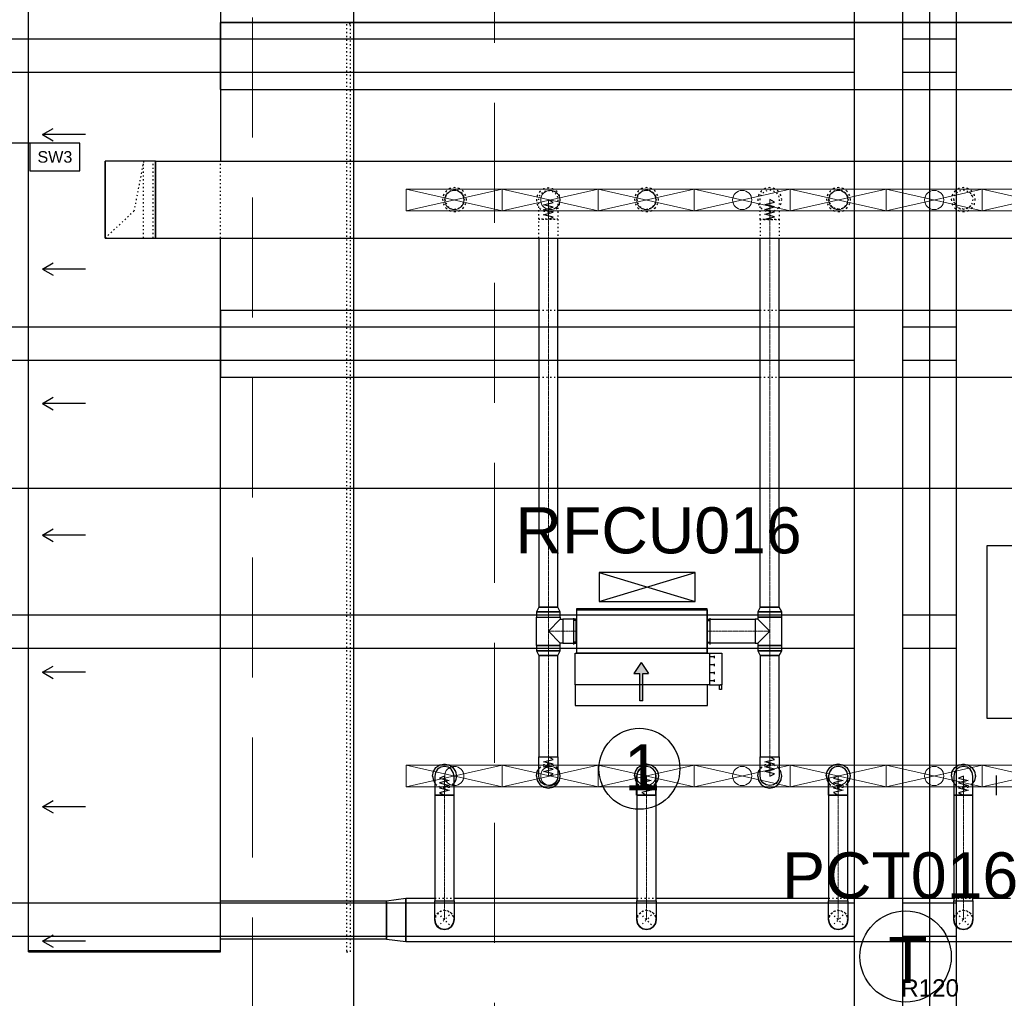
# Model space of a CAD drawing. Header units: centimetres. Extents: x -149939 to 48626, y -46000 to 152985.
# Tile 10 of 256: x -56018 to -45760, y 5685 to 15878. Entities that reach past the tile are written whole.
import ezdxf

# ---------------------------------------------------------------- set-up
doc = ezdxf.new("R2010")
doc.units = ezdxf.units.CM
doc.header["$LTSCALE"] = 50
for name, pattern in [('01-103-Went PP_poziom-0_5$0$DASHDOT', [25.4, 12.7, -6.35, 0, -6.35]), ('Balustrady$0$DASHED', [0.75, 0.5, -0.25]), ('CADVENT_CENTERLINE', [9.9, 7.4, -1, 0.5, -1]), ('CADVENT_HIDDEN', [0.8, 0.25, -0.55]), ('Kondygnacja  -0_5$0$HIDDEN', [9.525, 6.35, -3.175]), ('Kondygnacja  -0_5$0$HIDDEN2', [4.7625, 3.175, -1.5875]), ('Osie rzutów$0$DASHDOT2', [12.7, 6.35, -3.175, 0, -3.175])]:
    doc.linetypes.add(name, pattern=pattern)
doc.layers.get('0').update_dxf_attribs({"color": 8})
for name, color, linetype in [('01-103-Went PP_poziom-0_5$0$L_Nawiew', 7, 'Continuous'), ('01-103-Went PP_poziom-0_5$0$L_oś symetrii', 7, 'Continuous'), ('ARCH_WIDOK_KONSTRUKCJA', 8, 'Continuous'), ('bgde-nawiewDETAILS', 1, 'Continuous'), ('bgde-nawiewEXP', 7, 'Continuous'), ('bgde-nawiewHIDDEN', 250, 'Continuous'), ('bgde-wywiewSOL', 5, 'Continuous'), ('bgde_AJ_strzałki', 7, 'Continuous'), ('Kondygnacja  -0_5$0$ARCH_INFO_ODPORNOŚĆ OGNIOWA', 8, 'Continuous'), ('Kondygnacja  -0_5$0$ARCH_INFO_OPISY_PRZEGRODY', 8, 'Continuous'), ('Kondygnacja  -0_5$0$ARCH_KONSTR_POWYŻEJ RZUTU', 8, 'Kondygnacja  -0_5$0$HIDDEN'), ('Kondygnacja  -0_5$0$ARCH_KONSTR_POWYŻEJ RZUTU_IST', 8, 'Kondygnacja  -0_5$0$HIDDEN2'), ('Osie rzutów$0$ARCH_INFO_OSIE_IST', 8, 'Osie rzutów$0$DASHDOT2'), ('Osie rzutów$0$ARCH_INFO_OSIE_OPISY_IST', 8, 'Continuous')]:
    doc.layers.add(name, color=color, linetype=linetype)
for name, color, linetype, lineweight in [('bgde-nawiewCEN', 7, 'Continuous', 13), ('bgde_nawiewnik', 11, 'Continuous', 5), ('RFCU', 6, 'Continuous', 30)]:
    doc.layers.add(name, color=color, linetype=linetype, lineweight=lineweight)
doc.styles.add('Arial', font='ARIAL.TTF')
doc.styles.add('Kondygnacja  -0_5$0$Arial', font='ARIAL.TTF')

# ---------------------------------------------------------------- blocks, each defined once
blk = doc.blocks.new('Osie rzutów')
at = {"layer": 'Osie rzutów$0$ARCH_INFO_OSIE_IST', "ltscale": 10}
for p, q in [((6860, 12510), (6860, 4623.26)), ((7460, 12510), (7460, 4623.26)), ((4436.04, 5600), (15156.54, 5600))]:
    blk.add_line(p, q, dxfattribs=at)
blk = doc.blocks.new('Kondygnacja  -0_5$0$konstrukcja istniejąca -0.5')
at = {"layer": 'Kondygnacja  -0_5$0$ARCH_KONSTR_POWYŻEJ RZUTU_IST', "ltscale": 10}
blk.add_line((7432, 6175), (7432, 5025), dxfattribs=at)
for points in [[(7382, 5025), (7382, 6175)], [(7488, 6175), (7488, 5025)], [(7382, 6032.9), (6338.5, 6032.9), (6338.5, 6067.9), (7382, 6067.9)], [(7432, 6067.9), (7488, 6067.9)], [(7488, 6032.9), (7432, 6032.9)], [(7382, 5732.9), (6338.5, 5732.9), (6338.5, 5767.9), (7382, 5767.9)], [(7432, 5767.9), (7488, 5767.9)], [(7488, 5732.9), (7432, 5732.9)], [(7382, 5432.9), (6338.5, 5432.9), (6338.5, 5467.9), (7382, 5467.9)], [(7432, 5467.9), (7488, 5467.9)], [(7488, 5432.9), (7432, 5432.9)], [(7382, 5132.9), (6338.5, 5132.9), (6338.5, 5167.9), (7382, 5167.9)], [(7432, 5167.9), (7488, 5167.9)], [(7488, 5132.9), (7432, 5132.9)]]:
    blk.add_lwpolyline(points, dxfattribs=at)
blk = doc.blocks.new('*U502')
at = {"layer": '01-103-Went PP_poziom-0_5$0$L_oś symetrii', "linetype": '01-103-Went PP_poziom-0_5$0$DASHDOT', "lineweight": -3}
blk.add_line((0, 0, 0), (0, 0), dxfattribs=at)
blk = doc.blocks.new('A$C066D7839')
at = {"layer": 'bgde_nawiewnik', "color": 7}
for p, q in [((-50, -11.15), (-50, 11.15)), ((-50, 11.15), (50, 11.15)), ((-50, -11.15), (50, 11.15)), ((50, -11.15), (-50, 11.15)), ((50, 11.15), (50, -11.15)), ((50, -11.15), (-50, -11.15))]:
    blk.add_line(p, q, dxfattribs=at)
blk.add_circle((0, 0), 10, dxfattribs=at)
blk = doc.blocks.new('A$C5B3E7367')
at = {"layer": '01-103-Went PP_poziom-0_5$0$L_Nawiew'}
h = blk.add_hatch(color=256, dxfattribs=at)
h.paths.add_polyline_path([(215, 704), (215, 674), (332, 674), (332, 612), (446, 689), (332, 766), (332, 704)])
h.paths.add_polyline_path([(48, 704), (48, 674), (215, 674), (215, 704)])
for p, q in [((215, 1525), (165, 1525)), ((165, 1525), (165, 1505)), ((165, 1505), (215, 1505)), ((215, 1400), (215, 1530)), ((545, 1530), (215, 1530)), ((215, 1530), (215, 1515)), ((244, 1452), (269, 1452)), ((256, 1452), (256, 1400)), ((326, 1452), (351, 1452)), ((339, 1452), (339, 1400)), ((409, 1452), (434, 1452)), ((421, 1452), (421, 1400)), ((491, 1452), (516, 1452)), ((504, 1452), (504, 1400)), ((545, 1400), (545, 1530)), ((0, 1378), (215, 1378)), ((0, 0), (0, 1378)), ((545, 1400), (215, 1400)), ((215, 1400), (215, 1378)), ((215, 1378), (215, 0)), ((545, 0), (545, 1400)), ((446, 689), (332, 766)), ((332, 704), (332, 766)), ((48, 704), (332, 704)), ((48, 704), (48, 674)), ((48, 674), (332, 674)), ((446, 689), (332, 612)), ((332, 612), (332, 674)), ((215, 0), (0, 0)), ((215, 0), (545, 0))]:
    blk.add_line(p, q, dxfattribs=at)
blk = doc.blocks.new('A$C53CA46B8')
at = {"layer": 'bgde-wywiewSOL'}
for p, q in [((200, 481), (-250, 481)), ((-250, 481), (-250, -879)), ((113, 511), (-162, 511)), ((-137, 481), (-137, 511)), ((88, 481), (88, 511)), ((200, 481), (200, -879)), ((200, -879), (-250, -879)), ((113, -909), (-162, -909)), ((-137, -879), (-137, -909)), ((88, -879), (88, -909))]:
    blk.add_line(p, q, dxfattribs=at)
at = {"layer": '01-103-Went PP_poziom-0_5$0$L_Nawiew'}
blk.add_blockref('A$C5B3E7367', (-795, -894), dxfattribs=at)
blk = doc.blocks.new('strzałki2')
at = {"layer": 'bgde_AJ_strzałki'}
for p, q in [((0, 687), (-65, 575, 1393)), ((0, 237), (0, 687)), ((0, 687), (65, 575, 1393))]:
    blk.add_line(p, q, dxfattribs=at)

msp = doc.modelspace()

# ---------------------------------------------------------------- linework, layer by layer
at = {"linetype": 'Balustrady$0$DASHED', "lineweight": 20, "ltscale": 50}
msp.add_lwpolyline([(-53592.361, 52511.025), (-51070.214, 52511.025), (-51070.214, 5276.785), (-53592.361, 5276.785)], close=True, dxfattribs=at)
at = {"layer": '01-103-Went PP_poziom-0_5$0$L_Nawiew'}
for p, q in [((-49590.078, 7800.024, 268.272), (-49590.078, 8005.365, 268.272)), ((-49390.078, 7800.024, 268.272), (-49390.078, 8009.779, 268.272)), ((-47590.04, 7800.024, 1978.272), (-47590.04, 8005.365, 1978.272)), ((-47390.04, 7800.024, 1978.272), (-47390.04, 8009.779, 1978.272)), ((-45840.078, 7800.024, 268.272), (-45840.078, 8005.365, 268.272))]:
    msp.add_line(p, q, dxfattribs=at)
at = {"layer": '01-103-Went PP_poziom-0_5$0$L_Nawiew', "elevation": 1920}
msp.add_lwpolyline([(-45940, 10400), (-44140, 10400), (-44140, 8600), (-45940, 8600)], close=True, dxfattribs=at)
at = {"layer": 'ARCH_WIDOK_KONSTRUKCJA', "linetype": 'CADVENT_HIDDEN', "elevation": 0}
msp.add_lwpolyline([(-52572.2, 15829.984), (-52612.2, 15829.984), (-52612.2, 6169.984), (-52572.2, 6169.984)], close=True, dxfattribs=at)
at = {"layer": 'bgde-nawiewCEN', "linetype": 'CADVENT_CENTERLINE', "ltscale": 0.06}
for p, q in [((-50510.304, 13999.873), (-50510.304, 13999.399)), ((-50510.304, 13999.399), (-50510.304, 13998.273)), ((-50510.304, 13998.273), (-50510.304, 13996.081)), ((-50510.304, 13996.081), (-50510.304, 13992.466)), ((-50510.304, 13992.466), (-50510.304, 13987.073)), ((-50510.304, 13987.073), (-50510.304, 13979.547)), ((-50510.304, 13979.547), (-50510.304, 13969.532)), ((-50510.304, 13969.532), (-50510.304, 13956.673)), ((-50510.304, 13956.673), (-50510.304, 13940.614)), ((-48204.212, 14003.947), (-48204.212, 14003.459)), ((-48204.212, 14003.459), (-48204.212, 14002.301)), ((-48204.212, 14002.301), (-48204.212, 14000.045)), ((-48204.212, 14000.045), (-48204.212, 13996.326)), ((-48204.212, 13996.326), (-48204.212, 13990.778)), ((-48204.212, 13990.778), (-48204.212, 13983.036)), ((-48204.212, 13983.036), (-48204.212, 13972.732)), ((-48204.212, 13972.732), (-48204.212, 13959.503)), ((-48204.212, 13959.503), (-48204.212, 13942.981)), ((-50510.304, 13940.614), (-50510.304, 13920.999)), ((-50510.304, 13920.999), (-50510.304, 13897.473)), ((-50510.304, 13897.473), (-50510.304, 13869.681)), ((-50510.304, 13869.681), (-50510.304, 13818.569)), ((-48204.212, 13942.981), (-48204.212, 13922.801)), ((-48204.212, 13922.801), (-48204.212, 13898.597)), ((-48204.212, 13898.597), (-48204.212, 13870.004)), ((-48204.212, 13870.004), (-48204.212, 13817.421)), ((-50510.304, 13818.569), (-50510.304, 13799.873)), ((-50510.304, 9758.233), (-50510.304, 13799.873)), ((-48204.212, 13817.421), (-48204.212, 13798.186)), ((-48204.212, 9758.233), (-48204.212, 13798.186)), ((-50510.304, 9655.233), (-50510.304, 9758.233)), ((-48204.212, 9655.233), (-48204.212, 9758.233)), ((-50510.304, 9655.233), (-50510.304, 9507.233)), ((-48204.212, 9655.233), (-48204.212, 9507.233)), ((-50510.304, 9507.233), (-50510.304, 9359.233)), ((-50360.304, 9507.233), (-50510.304, 9507.233)), ((-50360.304, 9507.233), (-50220.304, 9507.233)), ((-50216.304, 9507.233), (-50220.304, 9507.233)), ((-48856.304, 9507.233), (-48852.304, 9507.233)), ((-48354.212, 9507.233), (-48852.304, 9507.233)), ((-48354.212, 9507.233), (-48204.212, 9507.233)), ((-48204.212, 9507.233), (-48204.212, 9359.233)), ((-50510.304, 9359.233), (-50510.304, 9256.233)), ((-48204.212, 9359.233), (-48204.212, 9256.233)), ((-50510.304, 9256.233), (-50510.304, 8200.12)), ((-48204.212, 9256.233), (-48204.212, 8198.703)), ((-50510.304, 8200.12), (-50510.304, 8181.437)), ((-50510.304, 8181.437), (-50510.304, 8130.36)), ((-50510.304, 8130.36), (-50510.304, 8102.587)), ((-48204.212, 8198.703), (-48204.212, 8180.152)), ((-48204.212, 8180.152), (-48204.212, 8129.438)), ((-48204.212, 8129.438), (-48204.212, 8101.861)), ((-50510.304, 8102.587), (-50510.304, 8079.077)), ((-50510.304, 8079.077), (-50510.304, 8059.475)), ((-50510.304, 8059.475), (-50510.304, 8043.427)), ((-50510.304, 8043.427), (-50510.304, 8030.576)), ((-50510.304, 8030.576), (-50510.304, 8020.568)), ((-50510.304, 8020.568), (-50510.304, 8013.047)), ((-50510.304, 8013.047), (-50510.304, 8007.658)), ((-50510.304, 8007.658), (-50510.304, 8004.046)), ((-50510.304, 8004.046), (-50510.304, 8001.855)), ((-50510.304, 8001.855), (-50510.304, 8000.73)), ((-48204.212, 8101.861), (-48204.212, 8078.518)), ((-48204.212, 8078.518), (-48204.212, 8059.055)), ((-48204.212, 8059.055), (-48204.212, 8043.121)), ((-48204.212, 8043.121), (-48204.212, 8030.361)), ((-48204.212, 8030.361), (-48204.212, 8020.424)), ((-48204.212, 8020.424), (-48204.212, 8012.957)), ((-48204.212, 8012.957), (-48204.212, 8007.606)), ((-48204.212, 8007.606), (-48204.212, 8004.019)), ((-48204.212, 8004.019), (-48204.212, 8001.844)), ((-48204.212, 8001.844), (-48204.212, 8000.726)), ((-51592.62, 7999.653), (-51592.62, 8000.127)), ((-51592.62, 7998.527), (-51592.62, 7999.653)), ((-51592.62, 7996.334), (-51592.62, 7998.527)), ((-51592.62, 7992.719), (-51592.62, 7996.334)), ((-51592.62, 7987.327), (-51592.62, 7992.719)), ((-51592.62, 7979.801), (-51592.62, 7987.327)), ((-51592.62, 7969.786), (-51592.62, 7979.801)), ((-51592.62, 7956.927), (-51592.62, 7969.786)), ((-51592.62, 7940.867), (-51592.62, 7956.927)), ((-51592.62, 7921.253), (-51592.62, 7940.867)), ((-51592.62, 7897.727), (-51592.62, 7921.253)), ((-50510.304, 8000.73), (-50510.304, 8000.256)), ((-49487.942, 7999.843), (-49487.942, 8000.317)), ((-49487.942, 7998.717), (-49487.942, 7999.843)), ((-49487.942, 7996.524), (-49487.942, 7998.717)), ((-49487.942, 7992.909), (-49487.942, 7996.524)), ((-49487.942, 7987.517), (-49487.942, 7992.909)), ((-49487.942, 7979.991), (-49487.942, 7987.517)), ((-49487.942, 7969.976), (-49487.942, 7979.991)), ((-49487.942, 7957.117), (-49487.942, 7969.976)), ((-49487.942, 7941.058), (-49487.942, 7957.117)), ((-49487.942, 7921.443), (-49487.942, 7941.058)), ((-49487.942, 7897.917), (-49487.942, 7921.443)), ((-48204.212, 8000.726), (-48204.212, 8000.256)), ((-47490.304, 7999.948), (-47490.304, 8000.422)), ((-47490.304, 7998.822), (-47490.304, 7999.948)), ((-47490.304, 7996.629), (-47490.304, 7998.822)), ((-47490.304, 7993.015), (-47490.304, 7996.629)), ((-47490.304, 7987.622), (-47490.304, 7993.015)), ((-47490.304, 7980.096), (-47490.304, 7987.622)), ((-47490.304, 7970.081), (-47490.304, 7980.096)), ((-47490.304, 7957.222), (-47490.304, 7970.081)), ((-47490.304, 7941.163), (-47490.304, 7957.222)), ((-47490.304, 7921.548), (-47490.304, 7941.163)), ((-47490.304, 7898.022), (-47490.304, 7921.548)), ((-46186.383, 7999.554), (-46186.383, 8000.028)), ((-46186.383, 7998.428), (-46186.383, 7999.554)), ((-46186.383, 7996.236), (-46186.383, 7998.428)), ((-46186.383, 7992.621), (-46186.383, 7996.236)), ((-46186.383, 7987.228), (-46186.383, 7992.621)), ((-46186.383, 7979.703), (-46186.383, 7987.228)), ((-46186.383, 7969.688), (-46186.383, 7979.703)), ((-46186.383, 7956.828), (-46186.383, 7969.688)), ((-46186.383, 7940.769), (-46186.383, 7956.828)), ((-46186.383, 7921.154), (-46186.383, 7940.769)), ((-46186.383, 7897.628), (-46186.383, 7921.154)), ((-51592.62, 7869.934), (-51592.62, 7897.727)), ((-51592.62, 7818.823), (-51592.62, 7869.934)), ((-51592.62, 7800.127), (-51592.62, 7818.823)), ((-51592.62, 6701.338), (-51592.62, 7800.127)), ((-49487.942, 7870.124), (-49487.942, 7897.917)), ((-49487.942, 7819.013), (-49487.942, 7870.124)), ((-49487.942, 7800.317), (-49487.942, 7819.013)), ((-49487.942, 6701.338), (-49487.942, 7800.317)), ((-47490.304, 7870.229), (-47490.304, 7898.022)), ((-47490.304, 7819.118), (-47490.304, 7870.229)), ((-47490.304, 7800.422), (-47490.304, 7819.118)), ((-47490.304, 6701.338), (-47490.304, 7800.422)), ((-46186.383, 7869.836), (-46186.383, 7897.628)), ((-46186.383, 7818.725), (-46186.383, 7869.836)), ((-46186.383, 7800.028), (-46186.383, 7818.725)), ((-46186.383, 6701.338), (-46186.383, 7800.028)), ((-51592.62, 6701.338), (-51592.62, 6501.338)), ((-49487.942, 6701.338), (-49487.942, 6501.338)), ((-47490.304, 6501.338), (-47490.304, 6701.338)), ((-46186.383, 6701.338), (-46186.383, 6501.338))]:
    msp.add_line(p, q, dxfattribs=at)
at = {"layer": 'bgde-nawiewDETAILS', "linetype": 'CADVENT_HIDDEN', "extrusion": (1, -6.12323e-17, -1.7821e-30)}
for p in [(-54727.061, 14403.947), (-55127.061, 13603.947)]:
    msp.add_line(p, (-54827.061, 13883.947), dxfattribs=at)
at = {"layer": 'bgde-nawiewDETAILS', "linetype": 'CADVENT_HIDDEN'}
for p, q in [((-51663.331, 6430.628), (-51521.91, 6572.049)), ((-51663.331, 6572.049), (-51521.91, 6430.628)), ((-49558.653, 6430.628), (-49417.232, 6572.049)), ((-49558.653, 6572.049), (-49417.232, 6430.628)), ((-47561.014, 6430.628), (-47419.593, 6572.049)), ((-47561.014, 6572.049), (-47419.593, 6430.628)), ((-46257.094, 6430.628), (-46115.673, 6572.049)), ((-46257.094, 6572.049), (-46115.673, 6430.628))]:
    msp.add_line(p, q, dxfattribs=at)
at = {"layer": 'bgde-nawiewEXP', "linetype": 'Continuous'}
for points in [[(-55927.061, 6168.983), (-53927.061, 6168.983), (-53927.061, 6178.983), (-55927.061, 6178.983), (-55927.061, 21825.56)], [(-53927.061, 21825.56), (-53927.061, 14403.947)], [(-53927.061, 15850.001), (-25343.414, 15850.001), (-25343.414, 15150.001), (-25162.341, 15165.373), (-25012.266, 15210.898), (-24873.956, 15284.826), (-24752.726, 15384.317), (-24653.235, 15505.547), (-24579.307, 15643.857), (-24533.782, 15793.932), (-24518.41, 15974.997), (-25218.41, 15975.004), (-25220.331, 15930.495), (-25226.022, 15911.735), (-25235.264, 15894.446), (-25247.7, 15879.292), (-25262.855, 15866.855), (-25280.144, 15857.613), (-25298.904, 15851.922), (-25343.414, 15850.001)], [(-53927.061, 15150.001), (-53927.061, 15850.001)], [(-53927.061, 15150.001), (-25343.414, 15150.001), (-25343.414, 15850.001), (-53927.061, 15850.001)], [(-53927.061, 15850.001), (-53927.061, 15150.001)], [(-55127.061, 13603.947), (-55127.061, 14403.947)], [(-54602.063, 13603.947), (-54602.061, 13603.947), (-54602.061, 13603.947), (-54602.061, 14403.947), (-54602.063, 14403.947)], [(-54602.061, 14403.947), (-54602.061, 13603.947)], [(-54602.061, 14403.947), (-12174.813, 14403.947), (-12174.813, 13603.947), (-12164.813, 13603.947), (-12164.813, 14403.947), (-12174.813, 14403.947), (-12174.813, 13603.947)], [(-55927.061, 6168.983), (-55927.061, 6178.983), (-53927.061, 6178.983), (-53927.061, 13603.947)], [(-54602.061, 13603.947), (-12174.813, 13603.947)], [(-50610.304, 13603.947), (-50610.304, 9758.233), (-50410.304, 9758.233), (-50410.304, 13603.947)], [(-48304.212, 9758.233), (-48104.212, 9758.233), (-48104.212, 13603.947)], [(-48304.212, 9758.233), (-48304.212, 13603.947)], [(-53927.061, 12853.743), (-53927.061, 12153.743)], [(-53927.061, 12853.743), (-50610.304, 12853.743)], [(-53927.061, 12153.743), (-53927.061, 12853.743)], [(-50410.304, 12853.743), (-48304.212, 12853.743)], [(-48104.212, 12853.743), (-44586.025, 12853.743)], [(-53927.061, 12153.743), (-50610.304, 12153.743)], [(-50410.304, 12153.743), (-48304.212, 12153.743)], [(-48104.212, 12153.743), (-21795.878, 12153.743)], [(-50635.304, 9359.233), (-50635.304, 9655.233), (-50385.304, 9655.233), (-50385.304, 9632.233)], [(-50635.304, 9359.233), (-50385.304, 9359.233), (-50385.304, 9382.233), (-50510.304, 9507.233), (-50385.304, 9632.233), (-50360.304, 9632.233), (-50360.304, 9382.233), (-50385.304, 9382.233)], [(-50220.304, 9382.233), (-50220.304, 9632.233), (-50216.304, 9632.233)], [(-48856.304, 9382.233), (-48852.304, 9382.233), (-48852.304, 9632.233), (-48856.304, 9632.233)], [(-48329.212, 9382.233), (-48204.212, 9507.233), (-48329.212, 9632.233)], [(-50220.304, 9382.233), (-50216.304, 9382.233)], [(-51717.62, 8000.127), (-51708.105, 8047.962), (-51681.009, 8088.515), (-51640.456, 8115.612), (-51592.62, 8125.127), (-51544.785, 8115.612), (-51504.232, 8088.515), (-51477.135, 8047.962), (-51467.62, 8000.127), (-51477.135, 7952.291), (-51492.62, 7929.116)], [(-49612.942, 8000.317), (-49603.427, 8048.152), (-49576.331, 8088.705), (-49535.778, 8115.802), (-49487.942, 8125.317), (-49440.107, 8115.802), (-49399.554, 8088.705), (-49372.457, 8048.152), (-49362.942, 8000.317), (-49372.457, 7952.481), (-49387.942, 7929.307)], [(-47615.304, 8000.422), (-47605.789, 8048.257), (-47578.692, 8088.81), (-47538.139, 8115.907), (-47490.304, 8125.422), (-47442.468, 8115.907), (-47401.915, 8088.81), (-47374.819, 8048.257), (-47365.304, 8000.422), (-47374.819, 7952.587), (-47390.304, 7929.412)], [(-46311.383, 8000.028), (-46301.868, 8047.864), (-46274.772, 8088.417), (-46234.219, 8115.513), (-46186.383, 8125.028), (-46138.548, 8115.513), (-46097.995, 8088.417), (-46070.898, 8047.864), (-46061.383, 8000.028), (-46070.898, 7952.193), (-46086.383, 7929.018)], [(-50635.304, 8000.256), (-50625.789, 7952.421), (-50598.692, 7911.868), (-50558.139, 7884.771), (-50510.304, 7875.256), (-50462.468, 7884.771), (-50421.915, 7911.868), (-50394.819, 7952.421), (-50385.304, 8000.256), (-50394.819, 8048.091), (-50410.304, 8071.266)], [(-50635.304, 8000.256), (-50625.789, 8048.091), (-50610.304, 8071.266)], [(-48329.212, 8000.256), (-48319.697, 7952.421), (-48292.6, 7911.868), (-48252.047, 7884.771), (-48204.212, 7875.256), (-48156.376, 7884.771), (-48115.823, 7911.868), (-48088.727, 7952.421), (-48079.212, 8000.256), (-48088.727, 8048.091), (-48104.212, 8071.266)], [(-48329.212, 8000.256), (-48319.697, 8048.091), (-48304.212, 8071.266)], [(-51717.62, 8000.127), (-51708.105, 7952.291), (-51692.62, 7929.116)], [(-49612.942, 8000.317), (-49603.427, 7952.481), (-49587.942, 7929.307)], [(-47615.304, 8000.422), (-47605.789, 7952.587), (-47590.304, 7929.412)], [(-46311.383, 8000.028), (-46301.868, 7952.193), (-46286.383, 7929.018)], [(-52195.805, 6301.338), (-52195.805, 6701.338), (-51995.805, 6726.338), (-51995.805, 6276.338), (-40088.422, 6276.338), (-40088.422, 6726.338), (-40392.238, 6726.338)], [(-52195.805, 6301.338), (-51995.805, 6276.338), (-51995.805, 6726.338), (-51692.62, 6726.338)], [(-51492.62, 6726.338), (-49587.942, 6726.338)], [(-49387.942, 6726.338), (-47590.304, 6726.338)], [(-47390.304, 6726.338), (-46286.383, 6726.338)], [(-46086.383, 6726.338), (-45695.324, 6726.338)], [(-46286.383, 6501.338), (-46278.771, 6463.07), (-46257.094, 6430.628), (-46224.652, 6408.95), (-46186.383, 6401.338), (-46148.115, 6408.95), (-46115.673, 6430.628), (-46093.995, 6463.07), (-46086.383, 6501.338), (-46093.995, 6463.07), (-46115.673, 6430.628), (-46148.115, 6408.95), (-46186.383, 6401.338), (-46224.652, 6408.95)], [(-46286.383, 6501.338), (-46278.771, 6463.07), (-46257.094, 6430.628), (-46224.652, 6408.95)], [(-46224.652, 6408.95), (-46257.094, 6430.628)], [(-46224.652, 6408.95), (-46186.383, 6401.338)]]:
    msp.add_lwpolyline(points, dxfattribs=at)
for points in [[(-55127.061, 13603.947), (-54602.063, 13603.947), (-54602.063, 14403.947), (-55127.061, 14403.947)], [(-50635.304, 9710.076), (-50385.304, 9710.076), (-50410.304, 9758.233), (-50610.304, 9758.233)], [(-48329.212, 9710.076), (-48079.212, 9710.076), (-48104.212, 9758.233), (-48304.212, 9758.233)], [(-50635.304, 9655.233), (-50385.304, 9655.233), (-50385.304, 9710.076), (-50635.304, 9710.076)], [(-50216.304, 9732.233), (-48856.304, 9732.233), (-48856.304, 9742.233), (-50216.304, 9742.233)], [(-50216.304, 9282.233), (-48856.304, 9282.233), (-48856.304, 9732.233), (-50216.304, 9732.233)], [(-48354.212, 9382.233), (-48329.212, 9382.233), (-48329.212, 9359.233), (-48079.212, 9359.233), (-48079.212, 9655.233), (-48329.212, 9655.233), (-48329.212, 9632.233), (-48354.212, 9632.233), (-48354.212, 9391.748)], [(-48329.212, 9655.233), (-48079.212, 9655.233), (-48079.212, 9710.076), (-48329.212, 9710.076)], [(-50360.304, 9382.233), (-50220.304, 9382.233), (-50220.304, 9632.233), (-50360.304, 9632.233), (-50360.304, 9391.748)], [(-48852.304, 9382.233), (-48852.304, 9632.233), (-48354.212, 9632.233), (-48354.212, 9382.233)], [(-50635.304, 9304.39), (-50385.304, 9304.39), (-50385.304, 9359.233), (-50635.304, 9359.233)], [(-48329.212, 9304.39), (-48079.212, 9304.39), (-48079.212, 9359.233), (-48329.212, 9359.233)], [(-50635.304, 9304.39), (-50610.304, 9256.233), (-50410.304, 9256.233), (-50385.304, 9304.39), (-50625.789, 9304.39)], [(-50610.304, 8200.121), (-50410.304, 8200.121), (-50410.304, 9256.233), (-50610.304, 9256.233)], [(-48329.212, 9304.39), (-48304.212, 9256.233), (-48104.212, 9256.233), (-48079.212, 9304.39), (-48319.697, 9304.39)], [(-48304.212, 8198.703), (-48104.212, 8198.703), (-48104.212, 9256.233), (-48304.212, 9256.233)], [(-50610.304, 8001.855), (-50610.304, 8200.12), (-50410.304, 8200.12), (-50410.304, 8000.256), (-50417.916, 7961.988), (-50439.593, 7929.545), (-50472.035, 7907.868), (-50510.304, 7900.256), (-50548.572, 7907.868), (-50581.014, 7929.545), (-50602.692, 7961.988), (-50610.304, 8000.256), (-50610.304, 8000.73)], [(-48304.212, 8000.256), (-48304.212, 8198.703), (-48104.212, 8198.703), (-48104.212, 8000.256), (-48111.824, 7961.988), (-48133.501, 7929.545), (-48165.943, 7907.868), (-48204.212, 7900.256), (-48242.48, 7907.868), (-48274.922, 7929.545), (-48296.6, 7961.988)], [(-51692.62, 7969.786), (-51692.62, 7800.127), (-51492.62, 7800.127), (-51492.62, 8000.127), (-51500.232, 8038.395), (-51521.91, 8070.837), (-51554.352, 8092.515), (-51592.62, 8100.127), (-51630.889, 8092.515), (-51663.331, 8070.837), (-51685.008, 8038.395), (-51692.62, 8000.127), (-51692.62, 7979.801)], [(-49587.942, 7800.317), (-49387.942, 7800.317), (-49387.942, 8000.317), (-49395.554, 8038.585), (-49417.232, 8071.028), (-49449.674, 8092.705), (-49487.942, 8100.317), (-49526.211, 8092.705), (-49558.653, 8071.028), (-49580.33, 8038.585), (-49587.942, 8000.317), (-49587.942, 7819.013)], [(-47590.304, 7970.081), (-47590.304, 7800.422), (-47390.304, 7800.422), (-47390.304, 8000.422), (-47397.916, 8038.69), (-47419.593, 8071.133), (-47452.035, 8092.81), (-47490.304, 8100.422), (-47528.572, 8092.81), (-47561.014, 8071.133), (-47582.692, 8038.69), (-47590.304, 8000.422), (-47590.304, 7980.096)], [(-46286.383, 7800.028), (-46086.383, 7800.028), (-46086.383, 8000.028), (-46093.995, 8038.297), (-46115.673, 8070.739), (-46148.115, 8092.416), (-46186.383, 8100.028), (-46224.652, 8092.416), (-46257.094, 8070.739), (-46278.771, 8038.297), (-46286.383, 8000.028), (-46286.383, 7818.725)], [(-51692.62, 6701.338), (-51492.62, 6701.338), (-51492.62, 7800.127), (-51692.62, 7800.127)], [(-49587.942, 6701.338), (-49387.942, 6701.338), (-49387.942, 7800.317), (-49587.942, 7800.317)], [(-47590.304, 6701.338), (-47390.304, 6701.338), (-47390.304, 7800.422), (-47590.304, 7800.422)], [(-46286.383, 6701.338), (-46086.383, 6701.338), (-46086.383, 7800.028), (-46286.383, 7800.028)], [(-53927.061, 6301.338), (-53927.061, 6701.338), (-52195.805, 6701.338), (-52195.805, 6301.338)], [(-51692.62, 6501.338), (-51692.62, 6701.338), (-51492.62, 6701.338), (-51492.62, 6501.338), (-51500.232, 6463.07), (-51521.91, 6430.628), (-51554.352, 6408.95), (-51592.62, 6401.338), (-51630.889, 6408.95), (-51663.331, 6430.628), (-51685.008, 6463.07)], [(-49587.942, 6501.338), (-49587.942, 6701.338), (-49387.942, 6701.338), (-49387.942, 6501.338), (-49395.554, 6463.07), (-49417.232, 6430.628), (-49449.674, 6408.95), (-49487.942, 6401.338), (-49526.211, 6408.95), (-49558.653, 6430.628), (-49580.33, 6463.07)], [(-47590.304, 6501.338), (-47590.304, 6701.338), (-47390.304, 6701.338), (-47390.304, 6501.338), (-47397.916, 6463.07), (-47419.593, 6430.628), (-47452.035, 6408.95), (-47490.304, 6401.338), (-47528.572, 6408.95), (-47561.014, 6430.628), (-47582.692, 6463.07)], [(-46286.383, 6501.338), (-46286.383, 6701.338), (-46086.383, 6701.338), (-46086.383, 6501.338), (-46093.995, 6463.07), (-46115.673, 6430.628), (-46148.115, 6408.95), (-46186.383, 6401.338), (-46224.652, 6408.95), (-46257.094, 6430.628), (-46278.771, 6463.07)], [(-51692.62, 6501.338), (-51685.008, 6463.07), (-51663.331, 6430.628), (-51630.889, 6408.95), (-51592.62, 6401.338), (-51554.352, 6408.95), (-51521.91, 6430.628), (-51500.232, 6463.07), (-51492.62, 6501.338), (-51500.232, 6463.07), (-51521.91, 6430.628), (-51554.352, 6408.95), (-51592.62, 6401.338), (-51630.889, 6408.95), (-51663.331, 6430.628), (-51685.008, 6463.07)], [(-49587.942, 6501.338), (-49580.33, 6463.07), (-49558.653, 6430.628), (-49526.211, 6408.95), (-49487.942, 6401.338), (-49449.674, 6408.95), (-49417.232, 6430.628), (-49395.554, 6463.07), (-49387.942, 6501.338), (-49395.554, 6463.07), (-49417.232, 6430.628), (-49449.674, 6408.95), (-49487.942, 6401.338), (-49526.211, 6408.95), (-49558.653, 6430.628), (-49580.33, 6463.07)], [(-47590.304, 6501.338), (-47582.692, 6463.07), (-47561.014, 6430.628), (-47528.572, 6408.95), (-47490.304, 6401.338), (-47452.035, 6408.95), (-47419.593, 6430.628), (-47397.916, 6463.07), (-47390.304, 6501.338), (-47397.916, 6463.07), (-47419.593, 6430.628), (-47452.035, 6408.95), (-47490.304, 6401.338), (-47528.572, 6408.95), (-47561.014, 6430.628), (-47582.692, 6463.07)]]:
    msp.add_lwpolyline(points, close=True, dxfattribs=at)
at = {"layer": 'bgde-nawiewEXP'}
for points in [[(-50510.304, 8000.256), (-50460.304, 8021.539), (-50560.304, 8046.884), (-50460.304, 8072.087), (-50560.304, 8097.355), (-50460.304, 8122.873), (-50560.304, 8148.215), (-50460.304, 8173.656), (-50510.304, 8200.12)], [(-48204.212, 8000.256), (-48154.212, 8021.388), (-48254.212, 8046.553), (-48154.212, 8071.578), (-48254.212, 8096.666), (-48154.212, 8122.003), (-48254.212, 8147.165), (-48154.212, 8172.426), (-48204.212, 8198.703)], [(-51592.62, 8000.127), (-51642.62, 7978.663), (-51542.62, 7953.569), (-51642.62, 7928.129), (-51542.62, 7902.574), (-51642.62, 7876.732), (-51542.62, 7851.043), (-51642.62, 7825.235), (-51592.62, 7800.127)], [(-49487.942, 8000.317), (-49537.942, 7979.019), (-49437.942, 7953.657), (-49537.942, 7928.437), (-49437.942, 7903.152), (-49537.942, 7877.617), (-49437.942, 7852.258), (-49537.942, 7826.799), (-49487.942, 7800.317)], [(-47490.304, 8000.422), (-47540.304, 7979.124), (-47440.304, 7953.762), (-47540.304, 7928.542), (-47440.304, 7903.257), (-47540.304, 7877.722), (-47440.304, 7852.363), (-47540.304, 7826.904), (-47490.304, 7800.422)], [(-46186.383, 8000.028), (-46236.383, 7978.731), (-46136.383, 7953.369), (-46236.383, 7928.149), (-46136.383, 7902.864), (-46236.383, 7877.329), (-46136.383, 7851.97), (-46236.383, 7826.511), (-46186.383, 7800.028)]]:
    msp.add_lwpolyline(points, dxfattribs=at)
at = {"layer": 'bgde-nawiewHIDDEN', "linetype": 'CADVENT_HIDDEN'}
for points in [[(-55127.061, 13603.947), (-54727.061, 13603.947), (-54727.061, 14403.947), (-55127.061, 14403.947)], [(-54602.063, 14403.947), (-54602.063, 14403.947)], [(-51612.264, 14003.947), (-51602.749, 13956.112), (-51575.652, 13915.559), (-51535.099, 13888.462), (-51487.264, 13878.947), (-51439.428, 13888.462), (-51398.875, 13915.559), (-51371.779, 13956.112), (-51362.264, 14003.947), (-51371.779, 14051.782), (-51398.875, 14092.335), (-51439.428, 14119.432), (-51487.264, 14128.947), (-51535.099, 14119.432), (-51575.652, 14092.335), (-51602.749, 14051.782)], [(-51612.264, 14003.947), (-51602.749, 13956.112), (-51575.652, 13915.559), (-51535.099, 13888.462), (-51487.264, 13878.947), (-51439.428, 13888.462), (-51398.875, 13915.559), (-51371.779, 13956.112), (-51362.264, 14003.947), (-51371.779, 14051.782), (-51398.875, 14092.335), (-51439.428, 14119.432), (-51487.264, 14128.947), (-51535.099, 14119.432), (-51575.652, 14092.335), (-51602.749, 14051.782)], [(-51587.264, 14003.947), (-51579.652, 13965.679), (-51557.974, 13933.236), (-51525.532, 13911.559), (-51487.264, 13903.947), (-51448.995, 13911.559), (-51416.553, 13933.236), (-51394.876, 13965.679), (-51387.264, 14003.947), (-51394.876, 14042.215), (-51416.553, 14074.658), (-51448.995, 14096.335), (-51487.264, 14103.947), (-51525.532, 14096.335), (-51557.974, 14074.658), (-51579.652, 14042.215)], [(-50635.304, 13999.873), (-50625.789, 13952.038), (-50598.692, 13911.485), (-50558.139, 13884.388), (-50510.304, 13874.873), (-50462.468, 13884.388), (-50421.915, 13911.485), (-50394.819, 13952.038), (-50385.304, 13999.873), (-50394.819, 14047.709), (-50421.915, 14088.261), (-50462.468, 14115.358), (-50510.304, 14124.873), (-50558.139, 14115.358), (-50598.692, 14088.261), (-50625.789, 14047.709)], [(-50635.304, 13999.873), (-50625.789, 13952.038), (-50598.692, 13911.485), (-50558.139, 13884.388), (-50510.304, 13874.873), (-50462.468, 13884.388), (-50421.915, 13911.485), (-50394.819, 13952.038), (-50385.304, 13999.873), (-50394.819, 14047.709), (-50421.915, 14088.261), (-50462.468, 14115.358), (-50510.304, 14124.873), (-50558.139, 14115.358), (-50598.692, 14088.261), (-50625.789, 14047.709)], [(-50610.304, 13799.873), (-50610.304, 13999.873), (-50602.692, 14038.141), (-50581.014, 14070.584), (-50548.572, 14092.261), (-50510.304, 14099.873), (-50472.035, 14092.261), (-50439.593, 14070.584), (-50417.916, 14038.141), (-50410.304, 13999.873), (-50410.304, 13799.873), (-50602.692, 13799.873)], [(-49612.264, 14003.947), (-49602.749, 13956.112), (-49575.652, 13915.559), (-49535.099, 13888.462), (-49487.264, 13878.947), (-49439.428, 13888.462), (-49398.875, 13915.559), (-49371.779, 13956.112), (-49362.264, 14003.947), (-49371.779, 14051.782), (-49398.875, 14092.335), (-49439.428, 14119.432), (-49487.264, 14128.947), (-49535.099, 14119.432), (-49575.652, 14092.335), (-49602.749, 14051.782)], [(-49612.264, 14003.947), (-49602.749, 13956.112), (-49575.652, 13915.559), (-49535.099, 13888.462), (-49487.264, 13878.947), (-49439.428, 13888.462), (-49398.875, 13915.559), (-49371.779, 13956.112), (-49362.264, 14003.947), (-49371.779, 14051.782), (-49398.875, 14092.335), (-49439.428, 14119.432), (-49487.264, 14128.947), (-49535.099, 14119.432), (-49575.652, 14092.335), (-49602.749, 14051.782)], [(-49587.264, 14003.947), (-49579.652, 13965.679), (-49557.974, 13933.236), (-49525.532, 13911.559), (-49487.264, 13903.947), (-49448.995, 13911.559), (-49416.553, 13933.236), (-49394.876, 13965.679), (-49387.264, 14003.947), (-49394.876, 14042.215), (-49416.553, 14074.658), (-49448.995, 14096.335), (-49487.264, 14103.947), (-49525.532, 14096.335), (-49557.974, 14074.658), (-49579.652, 14042.215)], [(-48329.212, 14003.947), (-48319.697, 13956.112), (-48292.6, 13915.559), (-48252.047, 13888.462), (-48204.212, 13878.947), (-48156.376, 13888.462), (-48115.823, 13915.559), (-48088.727, 13956.112), (-48079.212, 14003.947), (-48088.727, 14051.782), (-48115.823, 14092.335), (-48156.376, 14119.432), (-48204.212, 14128.947), (-48252.047, 14119.432), (-48292.6, 14092.335), (-48319.697, 14051.782)], [(-48329.212, 14003.947), (-48319.697, 13956.112), (-48292.6, 13915.559), (-48252.047, 13888.462), (-48204.212, 13878.947), (-48156.376, 13888.462), (-48115.823, 13915.559), (-48088.727, 13956.112), (-48079.212, 14003.947), (-48088.727, 14051.782), (-48115.823, 14092.335), (-48156.376, 14119.432), (-48204.212, 14128.947), (-48252.047, 14119.432), (-48292.6, 14092.335), (-48319.697, 14051.782)], [(-48304.212, 13798.186), (-48304.212, 14003.947), (-48296.6, 14042.215), (-48274.922, 14074.658), (-48242.48, 14096.335), (-48204.212, 14103.947), (-48165.943, 14096.335), (-48133.501, 14074.658), (-48111.824, 14042.215), (-48104.212, 14003.947), (-48104.212, 13798.186), (-48296.6, 13798.186)], [(-47612.264, 14003.947), (-47602.749, 13956.112), (-47575.652, 13915.559), (-47535.099, 13888.462), (-47487.264, 13878.947), (-47439.428, 13888.462), (-47398.875, 13915.559), (-47371.779, 13956.112), (-47362.264, 14003.947), (-47371.779, 14051.782), (-47398.875, 14092.335), (-47439.428, 14119.432), (-47487.264, 14128.947), (-47535.099, 14119.432), (-47575.652, 14092.335), (-47602.749, 14051.782)], [(-47612.264, 14003.947), (-47602.749, 13956.112), (-47575.652, 13915.559), (-47535.099, 13888.462), (-47487.264, 13878.947), (-47439.428, 13888.462), (-47398.875, 13915.559), (-47371.779, 13956.112), (-47362.264, 14003.947), (-47371.779, 14051.782), (-47398.875, 14092.335), (-47439.428, 14119.432), (-47487.264, 14128.947), (-47535.099, 14119.432), (-47575.652, 14092.335), (-47602.749, 14051.782)], [(-47587.264, 14003.947), (-47579.652, 13965.679), (-47557.974, 13933.236), (-47525.532, 13911.559), (-47487.264, 13903.947), (-47448.995, 13911.559), (-47416.553, 13933.236), (-47394.876, 13965.679), (-47387.264, 14003.947), (-47394.876, 14042.215), (-47416.553, 14074.658), (-47448.995, 14096.335), (-47487.264, 14103.947), (-47525.532, 14096.335), (-47557.974, 14074.658), (-47579.652, 14042.215)], [(-47587.264, 14003.947), (-47579.652, 14042.215), (-47557.974, 14074.658), (-47525.532, 14096.335), (-47487.264, 14103.947), (-47448.995, 14096.335), (-47416.553, 14074.658), (-47394.876, 14042.215), (-47387.264, 14003.947), (-47394.876, 13965.679), (-47416.553, 13933.236), (-47448.995, 13911.559), (-47487.264, 13903.947), (-47525.532, 13911.559), (-47557.974, 13933.236), (-47579.652, 13965.679)], [(-46312.264, 14003.947), (-46302.749, 13956.112), (-46275.652, 13915.559), (-46235.099, 13888.462), (-46187.264, 13878.947), (-46139.428, 13888.462), (-46098.875, 13915.559), (-46071.779, 13956.112), (-46062.264, 14003.947), (-46071.779, 14051.782), (-46098.875, 14092.335), (-46139.428, 14119.432), (-46187.264, 14128.947), (-46235.099, 14119.432), (-46275.652, 14092.335), (-46302.749, 14051.782)], [(-46312.264, 14003.947), (-46302.749, 13956.112), (-46275.652, 13915.559), (-46235.099, 13888.462), (-46187.264, 13878.947), (-46139.428, 13888.462), (-46098.875, 13915.559), (-46071.779, 13956.112), (-46062.264, 14003.947), (-46071.779, 14051.782), (-46098.875, 14092.335), (-46139.428, 14119.432), (-46187.264, 14128.947), (-46235.099, 14119.432), (-46275.652, 14092.335), (-46302.749, 14051.782)], [(-46287.264, 14003.947), (-46279.652, 14042.215), (-46257.974, 14074.658), (-46225.532, 14096.335), (-46187.264, 14103.947), (-46148.995, 14096.335), (-46116.553, 14074.658), (-46094.876, 14042.215), (-46087.264, 14003.947), (-46094.876, 13965.679), (-46116.553, 13933.236), (-46148.995, 13911.559), (-46187.264, 13903.947), (-46225.532, 13911.559), (-46257.974, 13933.236), (-46279.652, 13965.679)], [(-54602.063, 13603.947), (-54602.063, 13603.947)], [(-51692.62, 6501.338), (-51685.008, 6539.607), (-51663.331, 6572.049), (-51630.889, 6593.726), (-51592.62, 6601.338), (-51554.352, 6593.726), (-51521.91, 6572.049), (-51500.232, 6539.607), (-51492.62, 6501.338), (-51500.232, 6539.607), (-51521.91, 6572.049), (-51554.352, 6593.726), (-51592.62, 6601.338), (-51630.889, 6593.726), (-51663.331, 6572.049), (-51685.008, 6539.607)], [(-49587.942, 6501.338), (-49580.33, 6539.607), (-49558.653, 6572.049), (-49526.211, 6593.726), (-49487.942, 6601.338), (-49449.674, 6593.726), (-49417.232, 6572.049), (-49395.554, 6539.607), (-49387.942, 6501.338), (-49395.554, 6539.607), (-49417.232, 6572.049), (-49449.674, 6593.726), (-49487.942, 6601.338), (-49526.211, 6593.726), (-49558.653, 6572.049), (-49580.33, 6539.607)], [(-47590.304, 6501.338), (-47582.692, 6539.607), (-47561.014, 6572.049), (-47528.572, 6593.726), (-47490.304, 6601.338), (-47452.035, 6593.726), (-47419.593, 6572.049), (-47397.916, 6539.607), (-47390.304, 6501.338), (-47397.916, 6539.607), (-47419.593, 6572.049), (-47452.035, 6593.726), (-47490.304, 6601.338), (-47528.572, 6593.726), (-47561.014, 6572.049), (-47582.692, 6539.607)], [(-46286.383, 6501.338), (-46278.771, 6539.607), (-46257.094, 6572.049), (-46224.652, 6593.726), (-46186.383, 6601.338), (-46148.115, 6593.726), (-46115.673, 6572.049), (-46093.995, 6539.607), (-46086.383, 6501.338), (-46093.995, 6539.607), (-46115.673, 6572.049), (-46148.115, 6593.726), (-46186.383, 6601.338), (-46224.652, 6593.726), (-46257.094, 6572.049), (-46278.771, 6539.607)]]:
    msp.add_lwpolyline(points, close=True, dxfattribs=at)
for points in [[(-55127.061, 13603.947), (-54627.061, 13603.947), (-54627.061, 14403.947), (-55127.061, 14403.947)], [(-54727.061, 13603.947), (-54727.061, 14403.947)], [(-54602.061, 13603.947), (-54602.059, 13603.947), (-54602.059, 14403.947), (-54602.061, 14403.947)], [(-53927.061, 13603.947), (-53927.061, 14403.947)], [(-51587.264, 14003.947), (-51579.652, 14042.215), (-51557.974, 14074.658), (-51525.532, 14096.335), (-51487.264, 14103.947), (-51448.995, 14096.335), (-51416.553, 14074.658), (-51394.876, 14042.215), (-51416.553, 14074.658)], [(-49587.264, 14003.947), (-49579.652, 14042.215), (-49557.974, 14074.658), (-49525.532, 14096.335), (-49487.264, 14103.947), (-49448.995, 14096.335)], [(-49448.995, 14096.335), (-49487.264, 14103.947)], [(-49448.995, 14096.335), (-49416.553, 14074.658), (-49394.876, 14042.215), (-49387.264, 14003.947), (-49394.876, 13965.679), (-49416.553, 13933.236), (-49448.995, 13911.559), (-49487.264, 13903.947)], [(-46287.264, 14003.947), (-46279.652, 14042.215), (-46257.974, 14074.658), (-46225.532, 14096.335), (-46187.264, 14103.947), (-46148.995, 14096.335), (-46116.553, 14074.658)], [(-46116.553, 14074.658), (-46148.995, 14096.335)], [(-46116.553, 14074.658), (-46094.876, 14042.215)], [(-46094.876, 14042.215), (-46116.553, 14074.658)], [(-51587.264, 14003.947), (-51579.652, 13965.679), (-51557.974, 13933.236), (-51525.532, 13911.559), (-51487.264, 13903.947), (-51448.995, 13911.559), (-51416.553, 13933.236), (-51394.876, 13965.679)], [(-51394.876, 14042.215), (-51387.264, 14003.947), (-51394.876, 13965.679), (-51416.553, 13933.236)], [(-49587.264, 14003.947), (-49579.652, 13965.679), (-49557.974, 13933.236), (-49525.532, 13911.559), (-49487.264, 13903.947), (-49448.995, 13911.559)], [(-46287.264, 14003.947), (-46279.652, 13965.679), (-46257.974, 13933.236), (-46225.532, 13911.559), (-46187.264, 13903.947), (-46148.995, 13911.559), (-46116.553, 13933.236)], [(-46094.876, 14042.215), (-46087.264, 14003.947), (-46094.876, 13965.679), (-46116.553, 13933.236)], [(-46116.553, 13933.236), (-46094.876, 13965.679)], [(-46116.553, 13933.236), (-46148.995, 13911.559)], [(-50610.304, 13603.947), (-50610.304, 13799.873), (-50410.304, 13799.873), (-50410.304, 13603.947)], [(-48304.212, 13798.186), (-48104.212, 13798.186), (-48104.212, 13603.947)], [(-48304.212, 13798.186), (-48304.212, 13603.947)], [(-50610.304, 12853.743), (-50410.304, 12853.743)], [(-48304.212, 12853.743), (-48104.212, 12853.743)], [(-50610.304, 12153.743), (-50410.304, 12153.743)], [(-48304.212, 12153.743), (-48104.212, 12153.743)], [(-50216.304, 9382.233), (-50216.304, 9632.233)], [(-48856.304, 9382.233), (-48856.304, 9632.233)], [(-51717.62, 8000.127), (-51708.105, 8047.962), (-51681.009, 8088.515), (-51640.456, 8115.612), (-51592.62, 8125.127), (-51544.785, 8115.612), (-51504.232, 8088.515), (-51477.135, 8047.962), (-51467.62, 8000.127), (-51477.135, 7952.291), (-51504.232, 7911.738), (-51544.785, 7884.642), (-51592.62, 7875.127), (-51640.456, 7884.642), (-51681.009, 7911.738), (-51640.456, 7884.642), (-51592.62, 7875.127), (-51544.785, 7884.642), (-51504.232, 7911.738), (-51492.62, 7929.116)], [(-50635.304, 8000.256), (-50625.789, 7952.421), (-50598.692, 7911.868), (-50558.139, 7884.771), (-50510.304, 7875.256), (-50462.468, 7884.771), (-50421.915, 7911.868), (-50394.819, 7952.421), (-50385.304, 8000.256), (-50394.819, 8048.091), (-50421.915, 8088.644), (-50462.468, 8115.741), (-50510.304, 8125.256), (-50558.139, 8115.741), (-50598.692, 8088.644), (-50610.304, 8071.266)], [(-50635.304, 8000.256), (-50625.789, 8048.091), (-50598.692, 8088.644), (-50558.139, 8115.741), (-50510.304, 8125.256), (-50462.468, 8115.741), (-50421.915, 8088.644), (-50410.304, 8071.266)], [(-49612.942, 8000.317), (-49603.427, 8048.152), (-49576.331, 8088.705), (-49535.778, 8115.802), (-49487.942, 8125.317), (-49440.107, 8115.802), (-49399.554, 8088.705), (-49372.457, 8048.152), (-49362.942, 8000.317), (-49372.457, 7952.481), (-49399.554, 7911.929), (-49440.107, 7884.832), (-49487.942, 7875.317), (-49535.778, 7884.832), (-49576.331, 7911.929), (-49535.778, 7884.832), (-49487.942, 7875.317), (-49440.107, 7884.832), (-49399.554, 7911.929), (-49387.942, 7929.307)], [(-48329.212, 8000.256), (-48319.697, 7952.421), (-48292.6, 7911.868), (-48252.047, 7884.771), (-48204.212, 7875.256), (-48156.376, 7884.771), (-48115.823, 7911.868), (-48088.727, 7952.421), (-48079.212, 8000.256), (-48088.727, 8048.091), (-48115.823, 8088.644), (-48156.376, 8115.741), (-48204.212, 8125.256), (-48252.047, 8115.741), (-48292.6, 8088.644), (-48304.212, 8071.266)], [(-48329.212, 8000.256), (-48319.697, 8048.091), (-48292.6, 8088.644), (-48252.047, 8115.741), (-48204.212, 8125.256), (-48156.376, 8115.741), (-48115.823, 8088.644), (-48104.212, 8071.266)], [(-47615.304, 8000.422), (-47605.789, 8048.257), (-47578.692, 8088.81), (-47538.139, 8115.907), (-47490.304, 8125.422), (-47442.468, 8115.907), (-47401.915, 8088.81), (-47374.819, 8048.257), (-47365.304, 8000.422), (-47374.819, 7952.587), (-47401.915, 7912.034), (-47442.468, 7884.937), (-47490.304, 7875.422), (-47538.139, 7884.937), (-47578.692, 7912.034), (-47538.139, 7884.937), (-47490.304, 7875.422), (-47442.468, 7884.937), (-47401.915, 7912.034), (-47390.304, 7929.412)], [(-46311.383, 8000.028), (-46301.868, 8047.864), (-46274.772, 8088.417), (-46234.219, 8115.513), (-46186.383, 8125.028), (-46138.548, 8115.513), (-46097.995, 8088.417), (-46070.898, 8047.864), (-46061.383, 8000.028), (-46070.898, 7952.193), (-46097.995, 7911.64), (-46138.548, 7884.544), (-46186.383, 7875.028), (-46234.219, 7884.544), (-46274.772, 7911.64), (-46234.219, 7884.544), (-46186.383, 7875.028), (-46138.548, 7884.544), (-46097.995, 7911.64), (-46086.383, 7929.018)], [(-51717.62, 8000.127), (-51708.105, 7952.291), (-51681.009, 7911.738), (-51692.62, 7929.116)], [(-49612.942, 8000.317), (-49603.427, 7952.481), (-49576.331, 7911.929), (-49587.942, 7929.307)], [(-47615.304, 8000.422), (-47605.789, 7952.587), (-47578.692, 7912.034), (-47590.304, 7929.412)], [(-46311.383, 8000.028), (-46301.868, 7952.193), (-46274.772, 7911.64), (-46286.383, 7929.018)], [(-51692.62, 6726.338), (-51492.62, 6726.338)], [(-49587.942, 6726.338), (-49387.942, 6726.338)], [(-47590.304, 6726.338), (-47390.304, 6726.338)], [(-46286.383, 6726.338), (-46086.383, 6726.338)]]:
    msp.add_lwpolyline(points, dxfattribs=at)
at = {"layer": 'bgde-nawiewHIDDEN'}
for points in [[(-51487.264, 14003.947), (-51487.264, 14003.947)], [(-50510.304, 13799.873), (-50460.304, 13819.969), (-50560.304, 13846.065), (-50460.304, 13872.097), (-50560.304, 13898.358), (-50460.304, 13924.43), (-50560.304, 13949.85), (-50460.304, 13974.873), (-50510.304, 13999.873)], [(-49487.264, 14003.947), (-49487.264, 14003.947)], [(-48204.212, 13798.186), (-48254.212, 13799.955), (-48154.212, 13825.282), (-48254.212, 13851.346), (-48154.212, 13877.328), (-48254.212, 13902.41), (-48154.212, 13927.661), (-48254.212, 13953.365), (-48154.212, 13978.668), (-48204.212, 14003.947)], [(-47487.264, 14003.947), (-47487.264, 14003.947)], [(-46187.264, 14003.947), (-46187.264, 14003.947)]]:
    msp.add_lwpolyline(points, dxfattribs=at)
at = {"layer": 'Kondygnacja  -0_5$0$ARCH_INFO_OPISY_PRZEGRODY'}
msp.add_lwpolyline([(-55910.954, 14591.778), (-56656.32, 14591.778)], dxfattribs=at)
msp.add_lwpolyline([(-55910.954, 14303.778), (-55390.954, 14303.778), (-55390.954, 14591.778), (-55910.954, 14591.778), (-55910.954, 14303.778)], close=True, dxfattribs=at)
at = {"layer": 'RFCU'}
for p, q in [((-48980.372, 10119.197), (-49980.372, 10119.197)), ((-49980.372, 10119.197), (-49980.372, 9819.197)), ((-49980.372, 9819.197), (-48980.372, 10119.197)), ((-49980.372, 10119.197), (-48980.372, 9819.197)), ((-48980.372, 10119.197), (-49980.372, 10119.197)), ((-49980.372, 10119.197), (-49980.372, 9819.197)), ((-49980.372, 9819.197), (-48980.372, 10119.197)), ((-49980.372, 10119.197), (-48980.372, 9819.197)), ((-48980.372, 9819.197), (-48980.372, 10119.197)), ((-48980.372, 9819.197), (-48980.372, 10119.197)), ((-49980.372, 9819.197), (-48980.372, 9819.197)), ((-49980.372, 9819.197), (-48980.372, 9819.197))]:
    msp.add_line(p, q, dxfattribs=at)
for centre, radius in [((-49561.75, 8075.412), 421.787), ((-46788.149, 6120.452), 475.33)]:
    msp.add_circle(centre, radius, dxfattribs=at)

# ---------------------------------------------------------------- block references
at = {"layer": '01-103-Went PP_poziom-0_5$0$L_Nawiew', "xscale": 10, "yscale": 10, "zscale": 10}
for p in [(-51490.04, 14000, 1978.088), (-50490.04, 14000, 1978.088), (-49490.04, 14000, 1978.088), (-48490.04, 14000, 1978.088), (-47490.04, 14000, 1978.088), (-46490.04, 14000, 1978.088), (-45490.04, 14000, 1978.088), (-51490.04, 8000, 1913.286), (-50490.04, 8000, 1913.286), (-49490.04, 8000, 1913.286), (-48490.04, 8000, 1913.286), (-47490.04, 8000, 1913.286), (-46490.04, 8000, 1913.286), (-45490.04, 8000, 1913.286)]:
    msp.add_blockref('A$C066D7839', p, dxfattribs=at)
at = {"layer": '01-103-Went PP_poziom-0_5$0$L_Nawiew', "extrusion": (0, -1, 2.22045e-16)}
for p in [(-51329.425, 80.137, -14003.965), (-50329.425, 80.137, -14003.965), (-49329.425, 80.137, -14003.965), (-47329.425, 80.137, -14003.965), (-46029.425, 80.137, -14003.965)]:
    msp.add_blockref('*U502', p, dxfattribs=at)
at = {"layer": '01-103-Went PP_poziom-0_5$0$L_Nawiew', "xscale": -1, "rotation": 270}
msp.add_blockref('A$C53CA46B8', (-49337.442, 9530.803, 1920), dxfattribs=at)
at = {"layer": 'bgde_AJ_strzałki', "rotation": 90}
for p in [(-55093.68, 14680.754), (-55093.68, 13280.754), (-55093.68, 11880.754), (-55093.68, 10508.453), (-55093.68, 9080.754), (-55093.68, 7680.754), (-55093.68, 6280.754)]:
    msp.add_blockref('strzałki2', p, dxfattribs=at)
at = {"layer": 'Kondygnacja  -0_5$0$ARCH_KONSTR_POWYŻEJ RZUTU', "xscale": 10, "yscale": 10, "zscale": 10}
msp.add_blockref('Kondygnacja  -0_5$0$konstrukcja istniejąca -0.5', (-121140, -45000), dxfattribs=at)
at = {"layer": 'Osie rzutów$0$ARCH_INFO_OSIE_OPISY_IST', "color": 30, "xscale": 10, "yscale": 10, "zscale": 10}
msp.add_blockref('Osie rzutów', (-121140, -45000), dxfattribs=at)

# ---------------------------------------------------------------- texts
at = {"layer": 'Kondygnacja  -0_5$0$ARCH_INFO_ODPORNOŚĆ OGNIOWA', "insert": (-46532.905, 5941.838), "char_height": 180, "width": 533.32525, "attachment_point": 5, "style": 'Kondygnacja  -0_5$0$Arial'}
msp.add_mtext('\\PR120', dxfattribs=at)
at = {"layer": 'Kondygnacja  -0_5$0$ARCH_INFO_OPISY_PRZEGRODY', "insert": (-55650.954, 14447.778), "char_height": 120, "width": 520, "attachment_point": 5, "style": 'Kondygnacja  -0_5$0$Arial'}
msp.add_mtext('SW3', dxfattribs=at)
at = {"layer": 'RFCU', "char_height": 480, "attachment_point": 1, "style": 'Arial'}
for s, insert, width in [('RFCU016', (-50852.013, 10799.157), 10742.22846), ('1', (-49718.84, 8331.508), 727.77721), ('PCT016', (-48074.486, 7204.881), 10742.22846), ('T', (-46969.656, 6323.006), 10742.22846)]:
    msp.add_mtext(s, dxfattribs=dict(at, insert=insert, width=width))

doc.saveas('drawing.dxf')
